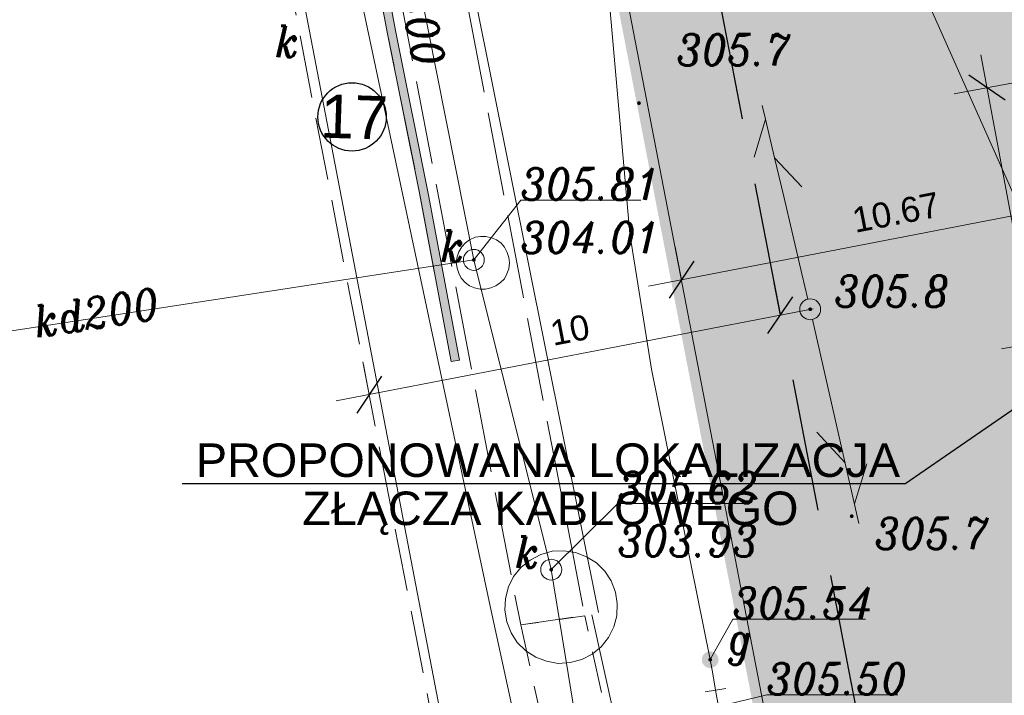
# Model space of a CAD drawing. Header units: metres. Extents: x 779 to 7046, y -512 to 9570.
# Tile 13 of 256: x 2148 to 2172, y -263 to -247. Entities that reach past the tile are written whole.
import ezdxf

# ---------------------------------------------------------------- set-up
doc = ezdxf.new("R2010")
doc.units = ezdxf.units.M
for name, pattern in [('1.5_0.5', [2, 1.5, -0.5]), ('CENTER2', [1.125, 0.75, -0.125, 0.125, -0.125]), ('CIĄGłA', [0]), ('DASHEDX2', [38.1, 25.4, -12.7]), ('HIDDEN2', [4.7625, 3.175, -1.5875]), ('mz1.0_0.5', [1.5, 1, -0.5]), ('mz2.0_0.5', [2.5, 2, -0.5])]:
    doc.linetypes.add(name, pattern=pattern)
for name, color, linetype, lineweight in [('219-działka ewidencyjna', 7, 'Continuous', 0), ('AGP1_granica_opracow', 7, 'Continuous', 15), ('AGP1_HATCH', 7, 'Continuous', 5), ('AGP1_OPISY', 7, 'Continuous', 13), ('AGP1_WYMIARY', 7, 'Continuous', 15), ('chodnik (powierzchnia)', 7, 'Continuous', 0), ('chodnik (powierzchnia) - ob. projektowany', 7, 'Continuous', 0), ('ekran akustyczny (linia) - ob. projektowany', 7, 'Continuous', 0), ('jezdnia (powierzchnia)', 7, 'Continuous', 0), ('komora podziemna - przewód kanalizacyjny (powierzchnia)-SK', 7, 'Continuous', 0), ('odwodnienie liniowe (linia)-SK', 7, 'Continuous', 0), ('odwodnienie liniowe (linia)-SK-Atr17', 7, 'Continuous', 0), ('przewód elektroenergetyczny (linia)-SEPOD', 7, 'Continuous', 0), ('przewód gazowy (linia)-SG', 7, 'Continuous', 0), ('przewód kanalizacyjny (linia)-SK', 7, 'Continuous', 0), ('przewód kanalizacyjny (linia)-SK-Atr1', 7, 'Continuous', 0), ('przewód telekomunikacyjny (linia)-STPOW - symbol', 7, 'Continuous', 0), ('punkt o określonej wysokości (sieć gazowa)-SG', 7, 'Continuous', 0), ('punkt o określonej wysokości (sieć gazowa)-SG-Atr2', 7, 'Continuous', 0), ('punkt o określonej wysokości (sieć kanalizacyjna)-SK - ob. w budowie', 7, 'Continuous', 0), ('punkt o określonej wysokości (sieć kanalizacyjna)-SK - ob. w budowie-Atr2', 7, 'Continuous', 0), ('punkt o określonej wysokości (sieć kanalizacyjna)-SK - ob. w budowie-Atr3', 7, 'Continuous', 0), ('punkt wysokościowy naturalny', 7, 'Continuous', 0), ('punkt wysokościowy naturalny-Atr2', 7, 'Continuous', 0), ('punkt zmiany cech lub źródła danych o położeniu przewodu (sieć gazowa)-SG', 7, 'Continuous', 0), ('RTPW01', 253, 'Continuous', 0), ('SUPT01', 7, 'Continuous', 0), ('słup (punkt)', 7, 'Continuous', 0), ('właz okrągły - siec kanalizacyjna (punkt)-SK', 7, 'Continuous', 0), ('właz okrągły - siec kanalizacyjna (punkt)-SK-Atr17', 7, 'Continuous', 0), ('zasuwa - siec gazowa (punkt)-SG', 7, 'Continuous', 0), ('zasuwa - siec gazowa (punkt)-SG-Atr17', 7, 'Continuous', 0)]:
    doc.layers.add(name, color=color, linetype=linetype, lineweight=lineweight)
for name, color, linetype in [('IE_kable ziemne', 240, 'Continuous'), ('WYMIARY', 9, 'Continuous'), ('ZP_Robocza', 6, 'Continuous')]:
    doc.layers.add(name, color=color, linetype=linetype)
doc.styles.add('ARIAL', font='arial.ttf')
doc.styles.get("Standard").update_dxf_attribs({"font": 'arial.ttf'})
doc.styles.add('Style-ITALIC_1250', font='ITALIC_1250.shx')
doc.dimstyles.new('PZT M', dxfattribs={"dimtxt": 0.6, "dimasz": 0.75, "dimexe": 0.8, "dimexo": 0.1, "dimgap": 0.3, "dimtad": 1, "dimdsep": 46, "dimtxsty": 'ARIAL', "dimblk": 'OBLIQUE', "dimcen": 0.9, "dimdle": 0.8, "dimclrd": 7, "dimclre": 256, "dimclrt": 7, "dimadec": 0, "dimazin": 0, "dimtfac": 1, "dimtmove": 2, "dimatfit": 3, "dimldrblk": 'ARCHTICK', "dimfxl": 1, "dimfxlon": 1, "dimtolj": 1, "dimtzin": 0, "dimlwd": 20, "dimlwe": 20, "dimarcsym": 0})

# ---------------------------------------------------------------- blocks, each defined once
blk = doc.blocks.new('US25_1')
at = {"linetype": 'Continuous', "lineweight": 0, "ltscale": 10}
h = blk.add_hatch(color=0, dxfattribs=at)
edge = h.paths.add_edge_path()
edge.add_arc((0, 0), 2, 0, 360)
blk = doc.blocks.new('PW01_1')
at = {"linetype": 'Continuous', "lineweight": 13, "ltscale": 10}
h = blk.add_hatch(color=0, dxfattribs=at)
edge = h.paths.add_edge_path()
edge.add_arc((0, 0), 0.45, 0, 360)
blk = doc.blocks.new('XX_01')
at = {"color": 0, "linetype": 'Continuous', "lineweight": -2, "ltscale": 10}
blk.add_line((0, -2.5), (0, 2.5), dxfattribs=at)
blk = doc.blocks.new('SM04')
at = {"color": 0, "linetype": 'Continuous', "lineweight": -2, "ltscale": 10}
blk.add_circle((0, 0), 2.5, dxfattribs=at)
blk = doc.blocks.new('PW01')
at = {"linetype": 'Continuous', "lineweight": 13, "ltscale": 10}
h = blk.add_hatch(color=0, dxfattribs=at)
edge = h.paths.add_edge_path()
edge.add_arc((0, 0), 0.45, 0, 360)
blk = doc.blocks.new('US22')
at = {"color": 0, "linetype": 'Continuous', "lineweight": -2, "ltscale": 10}
blk.add_circle((0, 0), 2.5, dxfattribs=at)
blk = doc.blocks.new('PT01')
at = {"color": 0, "linetype": 'Continuous', "lineweight": 13, "ltscale": 10}
for p, q in [((46.5, 0), (37.84, 5)), ((6.5, 0), (0, 0)), ((6.5, 0), (16.5, 0)), ((16.5, 0), (26.5, 0)), ((26.5, 0), (36.5, 0)), ((36.5, 0), (27.84, -5)), ((36.5, 0), (46.5, 0)), ((46.5, 0), (50, 0))]:
    blk.add_line(p, q, dxfattribs=at)
blk = doc.blocks.new('RTPW01')
at = {"layer": 'RTPW01', "linetype": 'Continuous', "lineweight": 13, "true_color": 0x939598}
h = blk.add_hatch(color=252, dxfattribs=at)
edge = h.paths.add_edge_path()
edge.add_arc((0, 0), 0.045, 0, 360)
blk = doc.blocks.new('PZT MDCP podkład')
at = {"layer": '219-działka ewidencyjna', "color": 252, "linetype": 'Continuous', "lineweight": 13, "true_color": 0x939598, "flags": 128}
for points in [[(2102.666, 125.666), (2122.376, 81.446)], [(2100.586, 103.266), (2096.666, 123.556)]]:
    blk.add_lwpolyline(points, dxfattribs=at)
at = {"layer": 'chodnik (powierzchnia)', "color": 252, "linetype": 'mz1.0_0.5', "lineweight": 13, "true_color": 0x939598, "flags": 128}
blk.add_lwpolyline([(2094.286, 107.736), (2095.496, 102.266), (2096.136, 99.116), (2097.046, 94.516), (2101.066, 73.846), (2102.576, 66.006), (2104.166, 58.036), (2105.666, 50.426), (2108.206, 38.126), (2109.856, 30.556), (2110.966, 25.356), (2112.896, 16.946), (2113.376, 16.626), (2113.866, 16.346), (2114.386, 16.096), (2114.916, 15.896), (2115.466, 15.726), (2116.016, 15.596), (2116.586, 15.506), (2117.156, 15.466), (2117.726, 15.456), (2118.296, 15.496), (2118.866, 15.576), (2119.426, 15.696), (2119.966, 15.856), (2120.506, 16.056), (2119.896, 17.836), (2118.716, 17.426), (2117.186, 17.296), (2115.196, 17.896), (2114.046, 18.856), (2112.546, 25.696), (2111.356, 31.136), (2109.736, 38.596), (2107.226, 50.456), (2105.686, 58.476), (2104.126, 66.306), (2102.566, 74.356), (2098.636, 94.616), (2097.546, 100.076), (2097.016, 102.526), (2095.816, 107.956), (2094.286, 107.736)], close=True, dxfattribs=at)
at = {"layer": 'chodnik (powierzchnia) - ob. projektowany', "color": 252, "linetype": 'mz2.0_0.5', "lineweight": 13, "true_color": 0x939598, "flags": 128}
blk.add_lwpolyline([(2087.05, 145.266), (2087.05, 145.266), (2087.446, 143.206), (2091.006, 124.816), (2094.286, 107.736), (2095.816, 107.956), (2094.336, 115.646), (2092.466, 125.436), (2092.896, 125.466), (2092.886, 125.776), (2092.556, 127.526), (2090.136, 140.136), (2089.025, 145.87), (2089.025, 145.87)], dxfattribs=at)
at = {"layer": 'ekran akustyczny (linia) - ob. projektowany', "color": 252, "linetype": 'mz2.0_0.5', "lineweight": 13, "true_color": 0x939598, "flags": 128}
blk.add_lwpolyline([(2086.645, 145.142), (2086.776, 144.456), (2087.306, 141.506), (2088.056, 137.596), (2088.826, 133.646), (2089.566, 129.716), (2090.366, 125.786), (2091.106, 121.856), (2091.886, 117.966), (2092.626, 114.026)], dxfattribs=at)
at = {"layer": 'jezdnia (powierzchnia)', "color": 252, "linetype": '1.5_0.5', "lineweight": 13, "true_color": 0x939598, "flags": 128}
blk.add_lwpolyline([(2070.276, 140.136), (2073.698, 118.206), (2074.596, 113.606), (2077.106, 102.056), (2092.306, 104.766), (2090.666, 113.236), (2087.736, 128.446), (2084.644, 144.53)], dxfattribs=at)
at = {"layer": 'komora podziemna - przewód kanalizacyjny (powierzchnia)-SK', "color": 252, "linetype": 'Continuous', "lineweight": 13, "true_color": 0x939598, "flags": 128}
for points in [[(2092.966, 116.866), (2093.066, 116.936), (2093.196, 116.996), (2093.326, 117.016), (2093.456, 117.016), (2093.586, 116.986), (2093.706, 116.936), (2093.816, 116.856), (2093.896, 116.756), (2093.966, 116.636), (2094.006, 116.516), (2094.016, 116.386), (2094.006, 116.246), (2093.956, 116.126), (2093.896, 116.006), (2093.806, 115.916), (2093.696, 115.836), (2093.576, 115.786), (2093.446, 115.756), (2093.316, 115.756), (2093.186, 115.786), (2093.066, 115.836), (2092.956, 115.916), (2092.866, 116.016), (2092.806, 116.136), (2092.766, 116.256), (2092.746, 116.396), (2092.766, 116.526), (2092.806, 116.646), (2092.876, 116.766), (2092.966, 116.866)], [(2096.386, 107.436), (2096.206, 107.216), (2095.996, 107.036), (2095.746, 106.906), (2095.466, 106.836), (2095.186, 106.816), (2094.906, 106.866), (2094.646, 106.966), (2094.406, 107.116), (2094.206, 107.316), (2094.056, 107.546), (2093.956, 107.806), (2093.906, 108.086), (2093.926, 108.366), (2093.996, 108.646), (2094.116, 108.896), (2094.296, 109.116), (2094.516, 109.286), (2094.766, 109.416), (2095.036, 109.496), (2095.316, 109.506), (2095.596, 109.466), (2095.856, 109.366), (2096.096, 109.216), (2096.296, 109.016), (2096.446, 108.786), (2096.556, 108.516), (2096.596, 108.246), (2096.586, 107.956), (2096.516, 107.686), (2096.386, 107.436)]]:
    blk.add_lwpolyline(points, close=True, dxfattribs=at)
at = {"layer": 'odwodnienie liniowe (linia)-SK', "color": 252, "linetype": 'Continuous', "lineweight": 13, "true_color": 0x939598}
for p, q in [((2088.036, 128.196), (2092.536, 104.766)), ((2096.146, 108.036), (2092.666, 125.376)), ((2097.786, 99.866), (2095.986, 107.976))]:
    blk.add_line(p, q, dxfattribs=at)
at = {"layer": 'przewód elektroenergetyczny (linia)-SEPOD', "color": 252, "linetype": 'Continuous', "lineweight": 13, "true_color": 0x939598, "flags": 128}
blk.add_lwpolyline([(2085.91, 144.917), (2088.426, 132.326), (2093.556, 108.186), (2094.666, 103.096), (2076.735, 99.552)], dxfattribs=at)
at = {"layer": 'przewód gazowy (linia)-SG', "color": 252, "linetype": 'Continuous', "lineweight": 13, "true_color": 0x939598, "flags": 128}
for points in [[(2094.318, 147.489), (2094.796, 144.586), (2094.846, 141.716), (2095.656, 135.506), (2096.056, 132.886), (2096.236, 124.576), (2096.896, 117.076), (2097.416, 113.846), (2098.816, 106.906)], [(2098.816, 106.906), (2098.876, 106.566), (2098.946, 106.176), (2099.016, 105.786), (2099.106, 105.256)]]:
    blk.add_lwpolyline(points, dxfattribs=at)
at = {"layer": 'przewód kanalizacyjny (linia)-SK', "color": 252, "linetype": 'Continuous', "lineweight": 13, "true_color": 0x939598, "flags": 128}
for points in [[(2090.746, 128.656), (2093.166, 116.456)], [(2093.166, 116.456), (2074.596, 113.606)], [(2096.906, 97.516), (2095.016, 109.056), (2093.166, 116.456)]]:
    blk.add_lwpolyline(points, dxfattribs=at)
at = {"layer": 'punkt o określonej wysokości (sieć gazowa)-SG-Atr2', "color": 252, "lineweight": 13, "true_color": 0x939598, "flags": 128}
for points in [[(2098.816, 106.906), (2099.356, 107.876), (2102.529, 107.876)], [(2099.016, 105.786), (2100.166, 106.066), (2103.301, 106.066)]]:
    blk.add_lwpolyline(points, dxfattribs=at)
at = {"layer": 'punkt o określonej wysokości (sieć kanalizacyjna)-SK - ob. w budowie-Atr2', "color": 252, "lineweight": 13, "true_color": 0x939598, "flags": 128}
for points in [[(2093.166, 116.456), (2094.286, 117.886), (2097.161, 117.886)], [(2095.016, 109.056), (2096.606, 110.636), (2099.715, 110.636)]]:
    blk.add_lwpolyline(points, dxfattribs=at)
at = {"layer": 'SUPT01', "color": 252, "linetype": 'Continuous', "lineweight": 13, "true_color": 0x939598}
for p, q in [((2102.371, 110.157), (2101.262, 115.033)), ((2102.042, 111.604), (2101.362, 112.338)), ((2102.559, 111.584), (2102.263, 110.629))]:
    blk.add_line(p, q, dxfattribs=at)
at = {"layer": 'przewód telekomunikacyjny (linia)-STPOW - symbol', "color": 252, "linetype": 'Continuous', "lineweight": 13, "ltscale": 0.966646, "true_color": 0x939598, "xscale": 0.09500006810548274, "yscale": 0.09500006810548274, "zscale": 0.09999999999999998, "rotation": 103.241}
blk.add_blockref('PT01', (2101.149, 115.52), dxfattribs=at)
at = {"layer": 'punkt o określonej wysokości (sieć gazowa)-SG', "color": 252, "linetype": 'Continuous', "lineweight": 13, "true_color": 0x939598, "xscale": 0.1, "yscale": 0.1, "zscale": 0.1}
blk.add_blockref('PW01_1', (2098.816, 106.906), dxfattribs=at)
at = {"layer": 'punkt o określonej wysokości (sieć kanalizacyjna)-SK - ob. w budowie', "color": 252, "linetype": 'Continuous', "lineweight": 13, "true_color": 0x939598, "xscale": 0.1, "yscale": 0.1, "zscale": 0.1}
for p in [(2093.166, 116.456), (2095.016, 109.056)]:
    blk.add_blockref('PW01_1', p, dxfattribs=at)
at = {"layer": 'punkt wysokościowy naturalny', "color": 252, "linetype": 'Continuous', "lineweight": 13, "true_color": 0x939598, "xscale": 0.1, "yscale": 0.1, "zscale": 0.1}
blk.add_blockref('PW01', (2101.206, 115.276), dxfattribs=at)
at = {"layer": 'punkt zmiany cech lub źródła danych o położeniu przewodu (sieć gazowa)-SG', "color": 252, "linetype": 'Continuous', "lineweight": 13, "true_color": 0x939598, "xscale": 0.1000000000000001, "yscale": 0.1000000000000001, "zscale": 0.1000000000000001, "rotation": 279.462}
blk.add_blockref('XX_01', (2098.946, 106.176), dxfattribs=at)
at = {"layer": 'RTPW01', "color": 252, "linetype": 'Continuous', "lineweight": 13, "true_color": 0x939598}
for p in [(2097.114, 120.202), (2102.198, 110.334)]:
    blk.add_blockref('RTPW01', p, dxfattribs=at)
at = {"layer": 'słup (punkt)', "color": 252, "linetype": 'Continuous', "lineweight": 13, "true_color": 0x939598, "xscale": 0.1, "yscale": 0.1, "zscale": 0.1}
blk.add_blockref('SM04', (2101.206, 115.276), dxfattribs=at)
at = {"layer": 'właz okrągły - siec kanalizacyjna (punkt)-SK', "color": 252, "linetype": 'Continuous', "lineweight": 13, "true_color": 0x939598, "xscale": 0.1, "yscale": 0.1, "zscale": 0.1}
for p in [(2093.166, 116.456), (2095.016, 109.056)]:
    blk.add_blockref('US22', p, dxfattribs=at)
at = {"layer": 'zasuwa - siec gazowa (punkt)-SG', "color": 252, "linetype": 'Continuous', "lineweight": 13, "true_color": 0x939598, "xscale": 0.1, "yscale": 0.1, "zscale": 0.1}
blk.add_blockref('US25_1', (2098.816, 106.906), dxfattribs=at)
at = {"layer": 'odwodnienie liniowe (linia)-SK-Atr17', "color": 252, "lineweight": 13, "true_color": 0x939598, "insert": (2088.416, 121.296), "char_height": 0.75, "attachment_point": 7, "line_spacing_factor": 0.6}
blk.add_mtext('\\FITALIC_1250;\\H1x;\\W0.9;k', dxfattribs=at)
at = {"layer": 'przewód kanalizacyjny (linia)-SK-Atr1', "color": 252, "lineweight": 13, "true_color": 0x939598, "char_height": 0.75, "line_spacing_factor": 0.6}
for s, insert, attachment_point, rotation in [('\\FITALIC_1250;\\H1x;\\W0.9;kd600', (2091.534, 124.052), 4, 281.219), ('\\FITALIC_1250;\\H1x;\\W0.9;kd200', (2082.714, 114.599), 7, 8.725)]:
    blk.add_mtext(s, dxfattribs=dict(at, insert=insert, attachment_point=attachment_point, rotation=rotation))
at = {"layer": 'punkt o określonej wysokości (sieć gazowa)-SG-Atr2', "color": 252, "lineweight": 13, "true_color": 0x939598, "char_height": 0.75, "attachment_point": 7, "line_spacing_factor": 0.6}
for s, insert in [('\\FITALIC_1250;\\H1x;\\W0.9;305.54', (2099.356, 107.883)), ('\\FITALIC_1250;\\H1x;\\W0.9;305.50', (2100.166, 106.074))]:
    blk.add_mtext(s, dxfattribs=dict(at, insert=insert))
at = {"layer": 'punkt o określonej wysokości (sieć kanalizacyjna)-SK - ob. w budowie-Atr2', "color": 252, "lineweight": 13, "true_color": 0x939598, "char_height": 0.75, "attachment_point": 7, "line_spacing_factor": 0.6}
for s, insert in [('\\FITALIC_1250;\\H1x;\\W0.9;305.81', (2094.286, 117.894)), ('\\FITALIC_1250;\\H1x;\\W0.9;305.62', (2096.606, 110.644))]:
    blk.add_mtext(s, dxfattribs=dict(at, insert=insert))
at = {"layer": 'punkt o określonej wysokości (sieć kanalizacyjna)-SK - ob. w budowie-Atr3', "color": 252, "lineweight": 13, "true_color": 0x939598, "char_height": 0.75, "attachment_point": 7, "line_spacing_factor": 0.6}
for s, insert in [('\\FITALIC_1250;\\H1x;\\W0.9;304.01', (2094.286, 116.619)), ('\\FITALIC_1250;\\H1x;\\W0.9;303.93', (2096.606, 109.369))]:
    blk.add_mtext(s, dxfattribs=dict(at, insert=insert))
at = {"layer": 'punkt wysokościowy naturalny-Atr2', "color": 252, "lineweight": 13, "true_color": 0x939598, "insert": (2101.786, 116.086), "char_height": 0.75, "attachment_point": 1, "line_spacing_factor": 0.6}
blk.add_mtext('\\FITALIC_1250;\\H1x;\\W0.9;305.8', dxfattribs=at)
at = {"layer": 'RTPW01', "color": 252, "linetype": 'Continuous', "lineweight": 13, "true_color": 0x939598, "style": 'Style-ITALIC_1250', "width": 0.9}
for p in [(2098.014, 121.102), (2102.751, 109.546)]:
    blk.add_text('305.7', height=0.75, dxfattribs=at).set_placement(p)
at = {"layer": 'właz okrągły - siec kanalizacyjna (punkt)-SK-Atr17', "color": 252, "lineweight": 13, "true_color": 0x939598, "char_height": 0.75, "attachment_point": 7, "line_spacing_factor": 0.6}
for insert in [(2092.366, 116.406), (2094.156, 109.096)]:
    blk.add_mtext('\\FITALIC_1250;\\H1x;\\W0.9;k', dxfattribs=dict(at, insert=insert))
at = {"layer": 'zasuwa - siec gazowa (punkt)-SG-Atr17', "color": 252, "lineweight": 13, "true_color": 0x939598, "insert": (2099.246, 106.786), "char_height": 0.75, "attachment_point": 7, "line_spacing_factor": 0.6}
blk.add_mtext('\\FITALIC_1250;\\H1x;\\W0.9;g', dxfattribs=at)
blk = doc.blocks.new('_Oblique')
at = {"color": 0, "linetype": 'ByBlock', "lineweight": 25}
blk.add_line((-0.5, -0.5), (0.5, 0.5), dxfattribs=at)
blk = doc.blocks.new('*D244')
at = {"layer": 'AGP1_WYMIARY', "color": 7, "linetype": 'CIĄGłA', "lineweight": 20, "transparency": 16777216}
for p, q in [((2166.449, -254.014), (2166.297, -253.228)), ((2155.839, -256.062), (2167.234, -253.862)), ((2156.625, -255.91), (2156.473, -255.125))]:
    blk.add_line(p, q, dxfattribs=at)
at = {"layer": 'Defpoints', "color": 0, "linetype": 'CIĄGłA', "transparency": 16777216}
for p in [(2166.449, -254.014), (2166.449, -254.014), (2156.625, -255.91)]:
    blk.add_point(p, dxfattribs=at)
at = {"layer": 'AGP1_WYMIARY', "color": 7, "linetype": 'CIĄGłA', "lineweight": 20, "transparency": 16777216, "xscale": 0.75, "yscale": 0.75, "zscale": 0.75}
for p, rotation in [((2166.449, -254.014), 10.92574433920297), ((2156.625, -255.91), 190.925744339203)]:
    blk.add_blockref('_Oblique', p, dxfattribs=dict(at, rotation=rotation))
at = {"layer": 'AGP1_WYMIARY', "color": 7, "linetype": 'CIĄGłA', "lineweight": 20, "transparency": 16777216, "insert": (2161.422, -254.367), "char_height": 0.6, "attachment_point": 5, "rotation": 10.9257, "style": 'ARIAL'}
blk.add_mtext('\\A1;10', dxfattribs=at)
blk = doc.blocks.new('_ArchTick')
at = {"layer": 'WYMIARY', "color": 0, "linetype": 'Continuous', "const_width": 0.15}
blk.add_lwpolyline([(-0.5, -0.5), (0.5, 0.5)], dxfattribs=at)
blk = doc.blocks.new('*D256')
at = {"layer": 'AGP1_WYMIARY', "color": 7, "linetype": 'CIĄGłA', "lineweight": 20, "transparency": 16777216}
for p, q in [((2171.245, -247.791), (2172.673, -255.459)), ((2172.375, -248.395), (2170.605, -248.724)), ((2173.51, -254.49), (2171.74, -254.819))]:
    blk.add_line(p, q, dxfattribs=at)
at = {"layer": 'Defpoints', "color": 0, "linetype": 'CIĄGłA', "transparency": 16777216}
for p in [(2173.014, -248.275), (2174.149, -254.371), (2172.527, -254.673)]:
    blk.add_point(p, dxfattribs=at)
at = {"layer": 'AGP1_WYMIARY', "color": 7, "linetype": 'CIĄGłA', "lineweight": 20, "transparency": 16777216, "xscale": 0.75, "yscale": 0.75, "zscale": 0.75}
for p, rotation in [((2171.391, -248.578), 100.5514448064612), ((2172.527, -254.673), 280.5514448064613)]:
    blk.add_blockref('_Oblique', p, dxfattribs=dict(at, rotation=rotation))
at = {"layer": 'AGP1_WYMIARY', "color": 7, "linetype": 'CIĄGłA', "lineweight": 20, "transparency": 16777216, "insert": (2172.555, -251.514), "char_height": 0.6, "attachment_point": 5, "rotation": 280.5514, "style": 'ARIAL'}
blk.add_mtext('\\A1;6.2', dxfattribs=at)
blk = doc.blocks.new('*D260')
at = {"layer": 'AGP1_WYMIARY', "color": 7, "linetype": 'CIĄGłA', "lineweight": 20, "transparency": 16777216}
for p, q in [((2174.565, -251.14), (2174.413, -250.354)), ((2175.35, -250.988), (2163.303, -253.316)), ((2164.088, -253.164), (2163.936, -252.379))]:
    blk.add_line(p, q, dxfattribs=at)
at = {"layer": 'Defpoints', "color": 0, "linetype": 'CIĄGłA', "transparency": 16777216}
for p in [(2174.565, -251.14), (2164.088, -253.164), (2164.088, -253.164)]:
    blk.add_point(p, dxfattribs=at)
at = {"layer": 'AGP1_WYMIARY', "color": 7, "linetype": 'CIĄGłA', "lineweight": 20, "transparency": 16777216, "xscale": 0.75, "yscale": 0.75, "zscale": 0.75}
for p, rotation in [((2174.565, -251.14), 10.93474482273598), ((2164.088, -253.164), 190.934744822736)]:
    blk.add_blockref('_Oblique', p, dxfattribs=dict(at, rotation=rotation))
at = {"layer": 'AGP1_WYMIARY', "color": 7, "linetype": 'CIĄGłA', "lineweight": 20, "transparency": 16777216, "insert": (2169.212, -251.557), "char_height": 0.6, "attachment_point": 5, "rotation": 10.9347, "style": 'ARIAL'}
blk.add_mtext('\\A1;10.67', dxfattribs=at)
blk = doc.blocks.new('A$Ce9aa0c45')
at = {"layer": 'IE_kable ziemne'}
for q in [(2.194, -4.169), (-22.025, -8.968)]:
    blk.add_line((-4.751, -8.968), q, dxfattribs=at)
at = {"layer": 'IE_kable ziemne', "style": 'ARIAL'}
for s, p in [('PROPONOWANA LOKALIZACJA', (-21.697, -8.801)), ('ZŁĄCZA KABLOWEGO', (-19.155, -9.951))]:
    blk.add_text(s, height=0.8, dxfattribs=at).set_placement(p)

msp = doc.modelspace()

# ---------------------------------------------------------------- hatches: boundary and pattern name
at = {"layer": 'AGP1_HATCH', "true_color": 0xf8991e, "transparency": 33554579}
h = msp.add_hatch(color=30, dxfattribs=at)
h.dxf.hatch_style = 1
h.paths.add_polyline_path([(2158.585, -255.12), (2158.782, -255.083), (2158.041, -251.142), (2157.261, -247.252), (2156.521, -243.322), (2155.721, -239.392), (2154.981, -235.462), (2154.211, -231.512), (2153.462, -227.604), (2152.932, -224.654), (2152.8, -223.967), (2152.603, -224.004), (2152.735, -224.69), (2153.265, -227.64), (2154.015, -231.55), (2154.785, -235.5), (2155.525, -239.43), (2156.325, -243.36), (2157.065, -247.29), (2157.845, -251.18)])
at = {"layer": 'AGP1_HATCH', "lineweight": 15, "transparency": 33554625}
h = msp.add_hatch(dxfattribs=at)
h.set_pattern_fill('GRASS', color=64, scale=0.02, angle=24.61093)
edge = h.paths.add_edge_path()
edge.add_line((2201.155, -232.06), (2187.755, -236.764))
edge.add_line((2187.755, -236.764), (2189.333, -245.236))
edge.add_line((2189.333, -245.236), (2200.149, -243.221))
edge.add_line((2200.149, -243.221), (2200.649, -243.128))
edge.add_arc((2201.59, -248.191), 5.15, 21.5178, 100.535, ccw=False)
edge.add_line((2206.381, -246.302), (2206.676, -247.049))
edge.add_line((2206.676, -247.049), (2210.151, -255.863))
edge.add_line((2210.151, -255.863), (2213.734, -264.952))
edge.add_line((2213.734, -264.952), (2217.79, -275.238))
edge.add_line((2217.79, -275.238), (2215.443, -266.969))
edge.add_line((2215.443, -266.969), (2207.465, -246.73))
edge.add_line((2207.465, -246.73), (2201.155, -232.06))
h.paths.add_polyline_path([(2193.681, -336.48), (2194.272, -339.788), (2190.669, -340.432), (2190.078, -337.124)], flags=16)
h.paths.add_polyline_path([(2174.949, -253.204), (2174.18, -249.075), (2176.736, -248.599), (2177.505, -252.728)], flags=16)
h.paths.add_polyline_path([(2213.207, -340.386), (2212.586, -338.847), (2213.476, -338.488), (2214.097, -340.027)], flags=16)
h.paths.add_polyline_path([(2215.035, -268.25), (2214.426, -266.706), (2215.04, -266.464), (2215.649, -268.008)], flags=17)
edge = h.paths.add_edge_path()
edge.add_line((2222.136, -341.015), (2223.664, -341.192))
edge.add_line((2223.664, -341.192), (2227.521, -342.29))
edge.add_line((2227.521, -342.29), (2233.308, -344.457))
edge.add_line((2233.308, -344.457), (2237.862, -347.858))
edge.add_line((2237.862, -347.858), (2239.041, -348.66))
edge.add_line((2239.041, -348.66), (2233.605, -326.01))
edge.add_line((2233.605, -326.01), (2228.175, -303.9))
edge.add_line((2228.175, -303.9), (2222.495, -286.13))
edge.add_line((2222.495, -286.13), (2217.355, -271.82))
edge.add_line((2217.355, -271.82), (2215.443, -266.969))
edge.add_line((2215.443, -266.969), (2217.79, -275.238))
edge.add_line((2217.79, -275.238), (2221.381, -285.279))
edge.add_line((2221.381, -285.279), (2223.235, -291.356))
edge.add_line((2223.235, -291.356), (2227.886, -315.161))
edge.add_arc((2212.625, -317.085), 15.382, -38.1613, 7.187, ccw=False)
edge.add_arc((2211.041, -315.811), 17.415, 289.8521, 321.7651, ccw=False)
edge.add_line((2216.955, -332.191), (2213.092, -333.5))
edge.add_arc((2214.563, -337.058), 3.851, 112.4496, 197.8856)
edge.add_line((2210.898, -338.241), (2211.273, -339.403))
edge.add_arc((2213.414, -338.797), 2.225, 195.8025, 221.5125)
edge.add_arc((2213.798, -338.871), 2.483, 214.3489, 282.1039)
edge.add_line((2214.319, -341.299), (2219.145, -339.35))
edge.add_line((2219.145, -339.35), (2222.136, -341.015))
edge = h.paths.add_edge_path()
edge.add_line((2182.307, -273.042), (2181.363, -273.218))
edge.add_line((2181.363, -273.218), (2181.059, -271.586))
edge.add_line((2181.059, -271.586), (2182.003, -271.411))
edge.add_line((2182.003, -271.411), (2178.489, -252.545))
edge.add_line((2178.489, -252.545), (2177.505, -252.728))
edge.add_line((2177.505, -252.728), (2176.736, -248.599))
edge.add_line((2176.736, -248.599), (2177.719, -248.416))
edge.add_line((2177.719, -248.416), (2177.536, -247.433))
edge.add_line((2177.536, -247.433), (2178.519, -247.25))
edge.add_line((2178.519, -247.25), (2189.329, -245.236))
edge.add_line((2189.329, -245.236), (2187.755, -236.764))
edge.add_line((2187.755, -236.764), (2168.625, -243.48))
edge.add_line((2168.625, -243.48), (2167.595, -243.84))
edge.add_line((2167.595, -243.84), (2162.625, -245.59))
edge.add_line((2162.625, -245.59), (2166.545, -265.88))
edge.add_line((2166.545, -265.88), (2169.935, -283.36))
edge.add_line((2169.935, -283.36), (2178.195, -325.93))
edge.add_line((2178.195, -325.93), (2182.565, -325.84))
edge.add_line((2182.565, -325.84), (2182.575, -329.03))
edge.add_line((2182.575, -329.03), (2179.045, -329.11))
edge.add_line((2179.045, -329.11), (2179.735, -331.25))
edge.add_line((2179.735, -331.25), (2185.555, -348.24))
edge.add_line((2185.555, -348.24), (2190.115, -350.95))
edge.add_line((2190.115, -350.95), (2195.595, -348.85))
edge.add_line((2195.595, -348.85), (2198.507, -347.682))
edge.add_arc((2192.413, -339.706), 10.037, 307.382, 339.7888)
edge.add_arc((2172.677, -334.532), 30.409, 343.4897, 347.8328)
edge.add_arc((2184.654, -337.353), 18.108, 348.5707, 353.3645)
edge.add_arc((2197.523, -339.13), 5.127, 356.4696, 372.8519)
edge.add_line((2202.522, -337.989), (2202.397, -337.364))
edge.add_line((2202.397, -337.364), (2201.307, -334.819))
edge.add_arc((2194.588, -338.265), 7.552, 27.1534, 42.1704)
edge.add_line((2200.185, -333.195), (2197.757, -330.782))
edge.add_arc((2203.598, -324.846), 8.328, 205.1136, 225.4611, ccw=False)
edge.add_arc((2210.401, -321.909), 15.736, 194.5839, 204.2825, ccw=False)
edge.add_line((2195.172, -325.872), (2193.015, -315.931))
edge.add_line((2193.015, -315.931), (2192.172, -311.386))
edge.add_line((2192.172, -311.386), (2189.32, -311.916))
edge.add_line((2189.32, -311.916), (2188.259, -306.214))
edge.add_line((2188.259, -306.214), (2191.115, -305.682))
edge.add_line((2191.115, -305.682), (2190.754, -303.349))
edge.add_arc((2197.626, -302.806), 6.894, 137.4766, 184.5106, ccw=False)
edge.add_arc((2192.177, -297.809), 0.5, 317.4766, 342.905)
edge.add_arc((2191.651, -297.647), 1.05, 342.905, 381.532)
edge.add_line((2192.628, -297.262), (2185.882, -298.518))
edge.add_line((2185.882, -298.518), (2183.725, -286.938))
edge.add_line((2183.725, -286.938), (2184.856, -286.727))
edge.add_line((2184.856, -286.727), (2182.307, -273.042))
h.paths.add_polyline_path([(2218.228, -303.855), (2219.86, -303.551), (2219.981, -304.2), (2218.349, -304.504)], flags=16)
edge = h.paths.add_edge_path(flags=17)
edge.add_arc((2219.786, -319.83), 0.238, 186.5183, 320.5347)
edge.add_arc((2205.889, -312.511), 15.94, 332.0536, 352.5318)
edge.add_arc((2192.079, -311.841), 29.741, 354.7101, 368.2708)
edge.add_line((2221.511, -307.563), (2220.643, -303.117))
edge.add_arc((2219.03, -303.699), 1.714, 19.815, 190.7787)
edge.add_line((2217.346, -304.019), (2217.675, -305.833))
edge.add_line((2217.675, -305.833), (2219.052, -313.206))
edge.add_arc((2158.761, -321.061), 60.801, 1.1345, 7.42259, ccw=False)

# ---------------------------------------------------------------- linework, layer by layer
at = {"color": 18, "linetype": 'CIĄGłA', "lineweight": 5, "true_color": 0x000000}
msp.add_lwpolyline([(2158.585, -255.12), (2158.782, -255.083), (2158.041, -251.142), (2157.261, -247.252), (2156.521, -243.322), (2155.721, -239.392), (2154.981, -235.462), (2154.211, -231.512), (2153.462, -227.604), (2152.932, -224.654), (2152.8, -223.967), (2152.603, -224.004), (2152.735, -224.69), (2153.265, -227.64), (2154.015, -231.55), (2154.785, -235.5), (2155.525, -239.43), (2156.325, -243.36), (2157.065, -247.29), (2157.845, -251.18)], close=True, dxfattribs=at)
at = {"color": 3, "linetype": 'HIDDEN2', "lineweight": 30}
msp.add_lwpolyline([(2164.038, -241.525), (2168.084, -262.485), (2169.744, -271.154), (2173.465, -290.261), (2177.539, -311.032)], dxfattribs=at)
at = {"color": 5, "linetype": 'DASHEDX2', "lineweight": 13, "ltscale": 0.1}
msp.add_circle((2180.533, -275.953), 70, dxfattribs=at)
at = {"layer": 'AGP1_granica_opracow', "color": 5, "linetype": 'CENTER2', "lineweight": 9, "ltscale": 5, "const_width": 0.5}
msp.add_lwpolyline([(2201.155, -232.06), (2168.625, -243.48), (2167.595, -243.84), (2162.625, -245.59), (2166.545, -265.88), (2169.935, -283.36), (2178.195, -325.93)], dxfattribs=at)
at = {"layer": 'AGP1_OPISY', "linetype": 'Continuous', "lineweight": 30}
msp.add_circle((2156.215, -249.275), 0.817, dxfattribs=at)

# ---------------------------------------------------------------- block references
at = {"color": 18, "linetype": 'CIĄGłA', "lineweight": 5, "true_color": 0x000000}
msp.add_blockref('PZT MDCP podkład', (65.959, -369.147), dxfattribs=at)
at = {"layer": 'ZP_Robocza', "color": 3, "linetype": 'CIĄGłA'}
msp.add_blockref('A$Ce9aa0c45', (2174.18, -249.075), dxfattribs=at)

# ---------------------------------------------------------------- texts
at = {"layer": 'AGP1_OPISY', "linetype": 'Continuous', "lineweight": 30, "insert": (2155.478, -248.731), "char_height": 1.0368, "width": 0.84164, "attachment_point": 1, "rotation": 358.0606, "style": 'ARIAL'}
msp.add_mtext('17', dxfattribs=at)

# ---------------------------------------------------------------- dimensions: what is measured, and where the dimension line sits
at = {"layer": 'AGP1_WYMIARY', "linetype": 'CIĄGłA', "lineweight": 20}
for p1, p2, distance, picture, middle in [((2173.014, -248.275), (2174.149, -254.371), -1.651, '*D256', (2172.555, -251.514)), ((2174.565, -251.14), (2164.088, -253.164), 0, '*D260', (2169.212, -251.557)), ((2156.625, -255.9101), (2166.4485, -254.0138), 0, '*D244', (2161.4218, -254.3666))]:
    dim = msp.add_aligned_dim(p1=p1, p2=p2, distance=distance, dimstyle='PZT M', override={"dimscale": 1, "dimasz": 0.75, "dimclre": 7, "dimlwd": 20, "dimlwe": 20}, dxfattribs=at)
    dim.commit()
    dim.dimension.update_dxf_attribs({"geometry": picture, "text_midpoint": middle})

doc.saveas('drawing.dxf')
